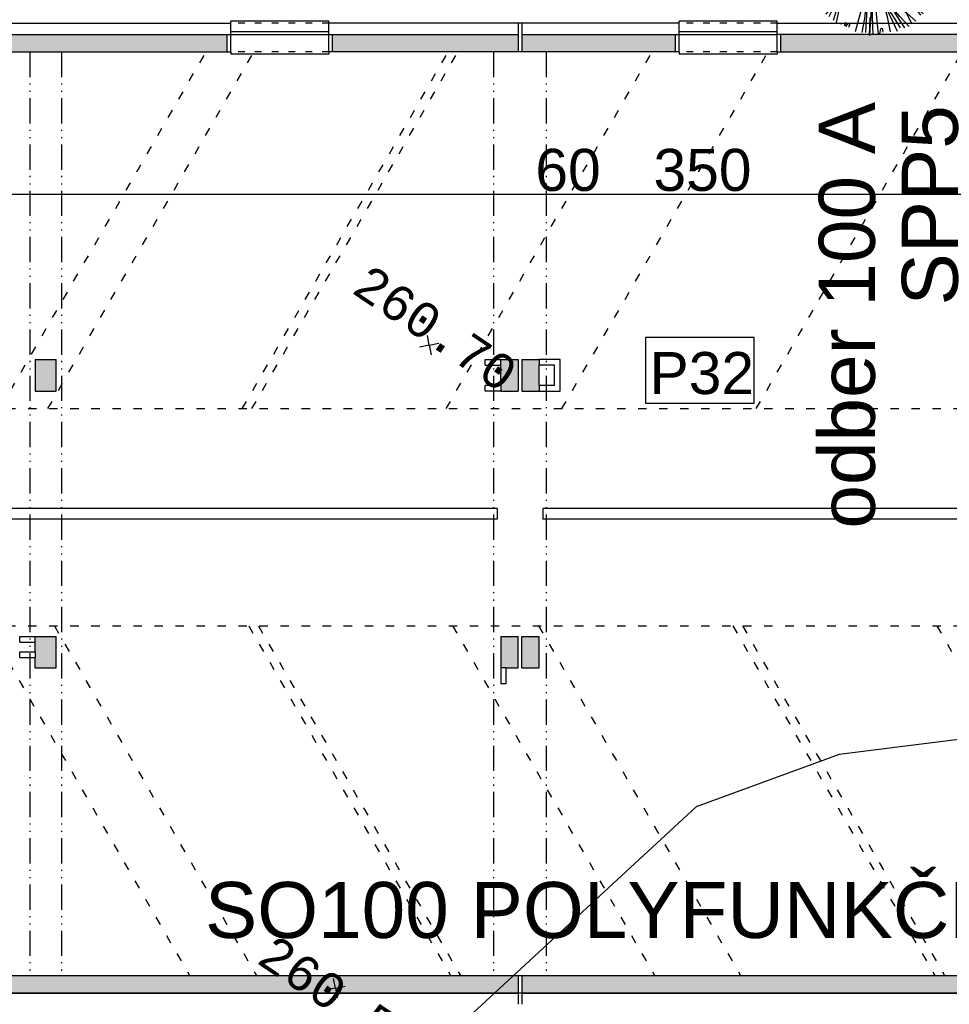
# Model space of a CAD drawing. Extents: x 4743276 to 9726129, y -4307434 to -1665362.
# Tile 105 of 121: x 4841362 to 4854624, y -1788521 to -1774471. Entities that reach past the tile are written whole.
import ezdxf
from ezdxf.enums import TextEntityAlignment as Align

# ---------------------------------------------------------------- set-up
doc = ezdxf.new("R2010")
doc.units = 0
doc.header["$MEASUREMENT"] = 0
doc.linetypes.add('ACAD_ISO03W100', pattern=[30, 12, -18])
doc.linetypes.add('ACAD_ISO12W100', pattern=[22, 12, -3, 0.5, -3, 0.5, -3])
doc.layers.get('0').update_dxf_attribs({"linetype": 'CONTINUOUS'})
doc.layers.get('Defpoints').update_dxf_attribs({"color": 61, "linetype": 'CONTINUOUS'})
for name, color, linetype in [('-_48_-', 76, 'CONTINUOUS'), ('body', 7, 'CONTINUOUS'), ('MÚRY', 1, 'CONTINUOUS'), ('POZEMOK', 8, 'CONTINUOUS'), ('siete', 6, 'CONTINUOUS'), ('TENKÁ', 7, 'CONTINUOUS'), ('tzb', 55, 'CONTINUOUS'), ('Výšky', 64, 'CONTINUOUS'), ('ZARIADENIE1', 145, 'CONTINUOUS'), ('ZARIADOVACIE', 144, 'CONTINUOUS'), ('šrafy-múry', 8, 'CONTINUOUS')]:
    doc.layers.add(name, color=color, linetype=linetype)
doc.styles.add('MONOTXT', font='MONOTXT', dxfattribs={"height": 0.2})
doc.styles.add('styl1', font='arial.ttf')
doc.styles.add('Style-Arial', font='arial.ttf')
doc.dimstyles.new('STANDARD 200', dxfattribs={"dimtxt": 600, "dimasz": 700, "dimexe": 10, "dimexo": 200, "dimgap": 100, "dimtad": 1, "dimdsep": 46, "dimlunit": 6, "dimtxsty": 'Style-Arial', "dimblk": 'ARCHTICK', "dimblk1": 'OBLIQUE', "dimblk2": 'ARCHTICK', "dimcen": 2.5, "dimse1": 1, "dimse2": 1, "dimadec": 0, "dimazin": 0, "dimtfac": 1, "dimtmove": 1, "dimatfit": 3, "dimldrblk": 'OBLIQUE', "dimfxl": 1, "dimtolj": 1, "dimtzin": 0, "dimarcsym": 0})

# ---------------------------------------------------------------- blocks, each defined once
blk = doc.blocks.new('St6d')
at = {"linetype": 'Continuous'}
for p, q in [((-298, 1239), (-272, 1116)), ((-219, 1230), (-163, 974)), ((-131, 1275), (-123, 1149)), ((-65, 1277), (-55, 1029)), ((24, 1273), (35, 803)), ((120, 1266), (118, 1161)), ((160, 1163), (187, 1245)), ((290, 1236), (300, 1241)), ((300, 1241), (328, 1076)), ((-611, 981), (-641, 1064)), ((-580, 1150), (-510, 1038)), ((-501, 1117), (-516, 1146)), ((-510, 1038), (-501, 1117)), ((-469, 1164), (-422, 1083)), ((-422, 1083), (-400, 1125)), ((-400, 1125), (-408, 1176)), ((-345, 1221), (-319, 1099)), ((-319, 1099), (-266, 959)), ((-272, 1116), (-202, 929)), ((-123, 1149), (-55, 1029)), ((118, 1161), (160, 1163)), ((328, 1076), (316, 990)), ((431, 1190), (380, 1010)), ((492, 1178), (444, 1030)), ((542, 1154), (454, 1011)), ((557, 1026), (574, 1103)), ((631, 1101), (597, 1022)), ((605, 970), (670, 1072)), ((-888, 907), (-752, 822)), ((-837, 940), (-762, 817)), ((-798, 984), (-699, 911)), ((-729, 1019), (-711, 923)), ((-699, 911), (-629, 774)), ((-690, 1039), (-611, 981)), ((-266, 959), (-184, 883)), ((-202, 929), (-190, 893)), ((-184, 883), (-127, 758)), ((-163, 974), (-125, 839)), ((-55, 1029), (-42, 894)), ((-42, 894), (-31, 751)), ((316, 990), (354, 929)), ((354, 929), (347, 858)), ((444, 1030), (359, 870)), ((371, 981), (364, 910)), ((380, 1010), (371, 981)), ((597, 1022), (557, 1026)), ((641, 958), (605, 970)), ((717, 1040), (641, 958)), ((880, 938), (788, 829)), ((792, 868), (826, 947)), ((922, 891), (859, 748)), ((-1025, 763), (-823, 681)), ((-949, 820), (-857, 725)), ((-857, 725), (-798, 682)), ((-752, 822), (-606, 644)), ((-629, 774), (-603, 651)), ((-127, 758), (-52, 611)), ((-125, 839), (-125, 790)), ((-125, 790), (-125, 766)), ((-31, 751), (-67, 616)), ((35, 803), (-35, 687)), ((357, 863), (221, 571)), ((859, 748), (745, 622)), ((788, 829), (792, 868)), ((985, 806), (865, 689)), ((1039, 747), (948, 695)), ((-1112, 595), (-971, 525)), ((-387, 286), (-1059, 684)), ((-1059, 684), (-896, 607)), ((-896, 607), (-700, 454)), ((-823, 681), (-667, 631)), ((-667, 631), (-543, 509)), ((-606, 644), (-556, 546)), ((-51, 513), (-60, 663)), ((-26, 692), (-42, 542)), ((-42, 542), (9, 321)), ((221, 571), (210, 510)), ((657, 528), (424, 366)), ((691, 533), (496, 409)), ((752, 595), (657, 528)), ((790, 534), (691, 533)), ((745, 622), (694, 540)), ((865, 689), (752, 595)), ((895, 581), (790, 534)), ((948, 695), (867, 672)), ((1081, 676), (895, 581)), ((1131, 578), (994, 508)), ((-1192, 376), (-952, 257)), ((-1173, 460), (-919, 386)), ((-971, 525), (-843, 492)), ((-919, 386), (-724, 331)), ((-843, 492), (-715, 458)), ((-715, 458), (-567, 386)), ((-567, 386), (-387, 286)), ((-550, 388), (-283, 252)), ((-533, 489), (-442, 394)), ((-442, 394), (-268, 248)), ((2, 274), (-51, 513)), ((77, 454), (2, 274)), ((210, 510), (77, 454)), ((496, 409), (361, 321)), ((560, 355), (427, 349)), ((710, 314), (560, 355)), ((718, 312), (560, 355)), ((833, 364), (710, 314)), ((906, 463), (730, 324)), ((975, 449), (833, 364)), ((994, 508), (906, 463)), ((1214, 404), (971, 311)), ((1149, 507), (975, 449)), ((-1220, 213), (-1010, 154)), ((-1216, 277), (-826, 167)), ((-952, 257), (-772, 158)), ((-724, 331), (-559, 285)), ((-559, 285), (-448, 249)), ((-364, 279), (-460, 261)), ((-448, 249), (-377, 266)), ((-377, 266), (-266, 231)), ((-283, 252), (-364, 279)), ((-268, 248), (-68, 109)), ((268, 286), (87, 83)), ((427, 349), (268, 286)), ((602, 284), (531, 340)), ((893, 222), (602, 284)), ((841, 288), (718, 312)), ((971, 311), (841, 288)), ((1248, 107), (876, 219)), ((960, 201), (886, 224)), ((910, 200), (893, 222)), ((1266, -14), (910, 200)), ((1053, 236), (960, 201)), ((1060, 283), (996, 312)), ((1270, 174), (1053, 236)), ((1242, 239), (1060, 283)), ((-1244, 115), (-1034, 80)), ((-1241, 48), (-1052, 53)), ((-1052, 53), (-889, 98)), ((-1034, 80), (-887, 105)), ((-1010, 154), (-860, 113)), ((-889, 98), (-740, 131)), ((-826, 167), (-732, 129)), ((-772, 158), (-730, 136)), ((-740, 131), (-631, 112)), ((-732, 129), (-597, 117)), ((-631, 112), (-516, 116)), ((-597, 117), (-486, 106)), ((-531, -84), (-402, 13)), ((-516, 116), (-385, 40)), ((-486, 106), (-299, 53)), ((-402, 13), (-303, -11)), ((-385, 40), (-225, 29)), ((-303, -11), (-124, 13)), ((-225, 29), (-112, 74)), ((-1239, -148), (-1028, -102)), ((-1232, -77), (-994, -73)), ((-1228, -13), (-1095, -32)), ((-470, -47), (-1221, -244)), ((-1095, -32), (-955, -78)), ((-1028, -102), (-937, -75)), ((-1005, -233), (-720, -162)), ((-937, -75), (-728, -61)), ((-728, -61), (-524, -87)), ((-720, -162), (-651, -151)), ((-713, -188), (-659, -149)), ((-659, -149), (-531, -84)), ((-651, -151), (-470, -47)), ((-551, -421), (-467, -113)), ((-467, -113), (-473, -54)), ((-457, -133), (-421, -21)), ((-7, -156), (-80, -1237)), ((-59, -442), (-7, -156)), ((138, -416), (18, -156)), ((96, -369), (23, -166)), ((325, -117), (184, -71)), ((398, -67), (285, -87)), ((426, -133), (325, -117)), ((642, -122), (398, -67)), ((448, -165), (426, -133)), ((455, -143), (436, -128)), ((737, -308), (448, -165)), ((579, -191), (455, -143)), ((539, -88), (512, -96)), ((701, -67), (539, -88)), ((793, -162), (642, -122)), ((797, -98), (701, -67)), ((950, -156), (780, -150)), ((956, -240), (793, -162)), ((969, -97), (797, -98)), ((1221, -228), (950, -156)), ((1252, -132), (969, -97)), ((-1221, -244), (-978, -225)), ((-1177, -283), (-1005, -233)), ((-1169, -384), (-1031, -339)), ((-1031, -339), (-889, -278)), ((-965, -360), (-852, -266)), ((-852, -266), (-713, -188)), ((-71, -454), (6, -193)), ((-27, -444), (18, -181)), ((744, -261), (579, -191)), ((866, -415), (737, -308)), ((915, -366), (737, -308)), ((934, -331), (744, -261)), ((890, -415), (767, -342)), ((1178, -410), (934, -331)), ((1207, -322), (956, -240)), ((-1138, -467), (-965, -360)), ((-687, -663), (-607, -419)), ((-607, -419), (-554, -404)), ((-539, -409), (-607, -444)), ((-589, -539), (-551, -421)), ((-579, -584), (-582, -517)), ((-582, -517), (-582, -542)), ((-110, -573), (-71, -454)), ((-95, -602), (-56, -459)), ((-92, -595), (-59, -442)), ((-35, -621), (-49, -462)), ((-21, -626), (-27, -444)), ((196, -566), (96, -369)), ((384, -741), (138, -416)), ((257, -577), (177, -470)), ((1079, -591), (866, -415)), ((1103, -541), (890, -415)), ((1137, -462), (915, -366)), ((-1098, -595), (-1010, -550)), ((-1010, -550), (-1073, -619)), ((-1041, -646), (-987, -606)), ((-953, -626), (-997, -685)), ((-987, -606), (-953, -626)), ((-848, -856), (-726, -683)), ((-796, -898), (-682, -673)), ((-726, -683), (-719, -661)), ((-719, -963), (-589, -539)), ((-719, -661), (-687, -663)), ((-667, -1005), (-579, -584)), ((-326, -1165), (-188, -662)), ((-188, -662), (-110, -573)), ((-145, -757), (-95, -602)), ((-118, -774), (-92, -595)), ((-31, -909), (-35, -621)), ((21, -624), (-31, -606)), ((-26, -894), (-21, -626)), ((42, -786), (21, -624)), ((169, -622), (196, -566)), ((192, -678), (169, -622)), ((199, -755), (192, -678)), ((279, -862), (201, -674)), ((317, -670), (257, -577)), ((581, -838), (277, -592)), ((579, -821), (299, -624)), ((362, -734), (317, -670)), ((841, -718), (866, -693)), ((866, -693), (960, -781)), ((895, -654), (939, -643)), ((991, -734), (895, -654)), ((939, -643), (1025, -680)), ((-161, -932), (-145, -757)), ((-144, -1183), (-118, -774)), ((82, -1216), (42, -786)), ((242, -900), (199, -755)), ((271, -786), (226, -747)), ((351, -894), (271, -786)), ((419, -1161), (279, -862)), ((377, -837), (362, -734)), ((554, -1099), (377, -837)), ((387, -808), (384, -741)), ((464, -898), (387, -808)), ((584, -831), (574, -811)), ((681, -1034), (581, -838)), ((747, -982), (584, -831)), ((770, -785), (812, -782)), ((840, -873), (770, -785)), ((812, -782), (881, -846)), ((925, -811), (841, -718)), ((-593, -1029), (-495, -1004)), ((-495, -1004), (-531, -1065)), ((-502, -1075), (-460, -1023)), ((-460, -1023), (-428, -1025)), ((-428, -1025), (-450, -1092)), ((-208, -1179), (-161, -932)), ((-80, -1237), (-68, -922)), ((-68, -922), (-31, -909)), ((-11, -1226), (-26, -894)), ((294, -1170), (242, -900)), ((473, -1097), (351, -894)), ((627, -1074), (464, -898)), ((109, -1208), (123, -1114)), ((123, -1114), (150, -1107)), ((150, -1107), (161, -1176))]:
    blk.add_line(p, q, dxfattribs=at)
blk = doc.blocks.new('_ArchTick')
at = {"color": 0, "linetype": 'ByBlock', "const_width": 0.15}
blk.add_lwpolyline([(-0.5, -0.5), (0.5, 0.5)], dxfattribs=at)
blk = doc.blocks.new('*D41307')
at = {"layer": 'Defpoints', "color": 0}
for p in [(4821644, -1775081), (4881994, -1775081), (4821644, -1776964)]:
    blk.add_point(p, dxfattribs=at)
at = {"layer": 'ZARIADOVACIE', "color": 0, "lineweight": -2}
blk.add_line((4881994, -1776964), (4821644, -1776964), dxfattribs=at)
at = {"layer": 'ZARIADOVACIE', "color": 0, "linetype": 'ByBlock', "lineweight": -2, "xscale": 700, "yscale": 700, "zscale": 700, "rotation": 180}
blk.add_blockref('_ArchTick', (4821644, -1776964), dxfattribs=at)
at = {"layer": 'ZARIADOVACIE', "color": 0, "linetype": 'ByBlock', "lineweight": -2, "xscale": 700, "yscale": 700, "zscale": 700}
blk.add_blockref('_ArchTick', (4881994, -1776964), dxfattribs=at)
at = {"layer": 'ZARIADOVACIE', "color": 0, "insert": (4850260, -1776618), "char_height": 600, "attachment_point": 5, "style": 'Style-Arial'}
blk.add_mtext('\\A1;60ﾠ350', dxfattribs=at)
blk = doc.blocks.new('_OBLIQUE')
at = {"color": 0, "linetype": 'ByBlock'}
blk.add_line((-0.5, -0.5), (0.5, 0.5), dxfattribs=at)
blk = doc.blocks.new('po')
at = {"layer": 'šrafy-múry'}
h = blk.add_hatch(color=256, dxfattribs=at)
h.dxf.hatch_style = 1
h.paths.add_polyline_path([(4837110, -1508866), (4837110, -1509116), (4842110, -1509116), (4842110, -1508866)])
h = blk.add_hatch(color=256, dxfattribs=at)
h.dxf.hatch_style = 1
h.paths.add_polyline_path([(4846260, -1508866), (4843610, -1508866), (4843610, -1509116), (4846260, -1509116)])
h = blk.add_hatch(color=256, dxfattribs=at)
h.dxf.hatch_style = 1
h.paths.add_polyline_path([(4846310, -1508866), (4846310, -1509116), (4848505, -1509116), (4848505, -1508866)])
h = blk.add_hatch(color=256, dxfattribs=at)
h.dxf.hatch_style = 1
h.paths.add_polyline_path([(4850005, -1508866), (4850005, -1509116), (4852750, -1509116), (4852750, -1508866)])
h = blk.add_hatch(color=256, dxfattribs=at)
h.dxf.hatch_style = 1
h.paths.add_polyline_path([(4839670, -1513876), (4839670, -1513736), (4839670, -1513656), (4839670, -1513506), (4839370, -1513506), (4839370, -1513656), (4839370, -1513956), (4839670, -1513956)])
h = blk.add_hatch(color=256, dxfattribs=at)
h.dxf.hatch_style = 1
h.paths.add_polyline_path([(4846260, -1513956), (4846260, -1513506), (4846010, -1513506), (4846010, -1513586), (4846010, -1513876), (4846010, -1513956)])
h = blk.add_hatch(color=256, dxfattribs=at)
h.dxf.hatch_style = 1
h.paths.add_polyline_path([(4846560, -1513736), (4846560, -1513656), (4846560, -1513506), (4846310, -1513506), (4846310, -1513956), (4846560, -1513956), (4846560, -1513876)])
h = blk.add_hatch(color=256, dxfattribs=at)
h.dxf.hatch_style = 1
h.paths.add_polyline_path([(4839670, -1517826), (4839670, -1517686), (4839670, -1517606), (4839670, -1517456), (4839370, -1517456), (4839370, -1517606), (4839370, -1517906), (4839670, -1517906)])
h = blk.add_hatch(color=256, dxfattribs=at)
h.dxf.hatch_style = 1
h.paths.add_polyline_path([(4846260, -1517906), (4846260, -1517456), (4846010, -1517456), (4846010, -1517536), (4846010, -1517826), (4846010, -1517906)])
h = blk.add_hatch(color=256, dxfattribs=at)
h.dxf.hatch_style = 1
h.paths.add_polyline_path([(4846560, -1517686), (4846560, -1517606), (4846560, -1517456), (4846310, -1517456), (4846310, -1517906), (4846560, -1517906), (4846560, -1517826)])
h = blk.add_hatch(color=256, dxfattribs=at)
h.dxf.hatch_style = 1
h.paths.add_polyline_path([(4843551, -1522296), (4838311, -1522296), (4838311, -1522546), (4843551, -1522546)])
h = blk.add_hatch(color=256, dxfattribs=at)
h.dxf.hatch_style = 1
h.paths.add_polyline_path([(4844951, -1522546), (4844951, -1522296), (4843551, -1522296), (4843551, -1522546), (4844951, -1522546)])
h = blk.add_hatch(color=256, dxfattribs=at)
h.dxf.hatch_style = 1
h.paths.add_polyline_path([(4846260, -1522296), (4844951, -1522296), (4844951, -1522546), (4846260, -1522546)])
h = blk.add_hatch(color=256, dxfattribs=at)
h.dxf.hatch_style = 1
h.paths.add_polyline_path([(4850441, -1522546), (4850441, -1522296), (4846310, -1522296), (4846310, -1522546)])
h = blk.add_hatch(color=256, dxfattribs=at)
h.dxf.hatch_style = 1
h.paths.add_polyline_path([(4851841, -1522546), (4851841, -1522296), (4850441, -1522296), (4850441, -1522546), (4851841, -1522546)])
h = blk.add_hatch(color=256, dxfattribs=at)
h.dxf.hatch_style = 1
h.paths.add_polyline_path([(4857081, -1522296), (4851841, -1522296), (4851841, -1522546), (4857081, -1522546)])
at = {"layer": 'MÚRY', "color": 7}
for p, q in [((4837060, -1508706), (4842160, -1508706)), ((4842160, -1509116), (4842160, -1508706)), ((4848555, -1508706), (4843560, -1508706)), ((4843560, -1509116), (4843560, -1508706)), ((4848555, -1509116), (4848555, -1508706)), ((4849955, -1508706), (4857660, -1508706)), ((4849955, -1509116), (4849955, -1508706)), ((4837060, -1509116), (4842160, -1509116)), ((4848555, -1509116), (4843560, -1509116)), ((4849955, -1509116), (4852750, -1509116)), ((4839370, -1513506), (4839670, -1513506)), ((4839370, -1513506), (4839370, -1513956)), ((4839670, -1513956), (4839670, -1513506)), ((4845790, -1513586), (4845790, -1513506)), ((4845790, -1513506), (4846010, -1513506)), ((4845790, -1513586), (4846010, -1513586)), ((4846010, -1513506), (4846260, -1513506)), ((4846010, -1513876), (4846010, -1513586)), ((4846260, -1513506), (4846260, -1513956)), ((4846310, -1513506), (4846310, -1513956)), ((4846310, -1513506), (4846560, -1513506)), ((4846860, -1513506), (4846560, -1513506)), ((4846780, -1513586), (4846560, -1513586)), ((4846560, -1513876), (4846560, -1513586)), ((4846780, -1513876), (4846780, -1513586)), ((4846860, -1513956), (4846860, -1513506)), ((4846010, -1513876), (4845790, -1513876)), ((4845790, -1513956), (4845790, -1513876)), ((4846780, -1513876), (4846560, -1513876)), ((4839370, -1513956), (4839670, -1513956)), ((4846010, -1513956), (4845790, -1513956)), ((4846010, -1513956), (4846260, -1513956)), ((4846310, -1513956), (4846560, -1513956)), ((4846560, -1513956), (4846860, -1513956)), ((4839150, -1517536), (4839150, -1517456)), ((4839150, -1517456), (4839370, -1517456)), ((4839150, -1517536), (4839370, -1517536)), ((4839370, -1517456), (4839670, -1517456)), ((4839370, -1517676), (4839370, -1517536)), ((4839670, -1517906), (4839670, -1517456)), ((4846010, -1517456), (4846260, -1517456)), ((4846010, -1517456), (4846010, -1517906)), ((4846260, -1517906), (4846260, -1517456)), ((4846310, -1517906), (4846310, -1517456)), ((4846310, -1517456), (4846560, -1517456)), ((4846560, -1517906), (4846560, -1517456)), ((4839150, -1517676), (4839370, -1517676)), ((4839150, -1517756), (4839150, -1517676)), ((4839150, -1517756), (4839370, -1517756)), ((4839370, -1517906), (4839370, -1517756)), ((4839370, -1517906), (4839670, -1517906)), ((4846010, -1517906), (4846010, -1518126)), ((4846090, -1517906), (4846260, -1517906)), ((4846090, -1518126), (4846090, -1517906)), ((4846310, -1517906), (4846560, -1517906)), ((4846010, -1518126), (4846090, -1518126)), ((4835160, -1522296), (4868640, -1522296))]:
    blk.add_line(p, q, dxfattribs=at)
at = {"layer": 'POZEMOK', "ltscale": 0.25}
for p, q in [((4842160, -1508826), (4843560, -1508826)), ((4848555, -1508826), (4849955, -1508826)), ((4842160, -1508866), (4843560, -1508866)), ((4848555, -1508866), (4849955, -1508866))]:
    blk.add_line(p, q, dxfattribs=at)
at = {"layer": 'POZEMOK', "linetype": 'ACAD_ISO03W100', "ltscale": 10}
for p, q in [((4838868, -1514206), (4841807, -1509116)), ((4839551, -1514206), (4842489, -1509116)), ((4842322, -1514206), (4845261, -1509116)), ((4842461, -1514206), (4845399, -1509116)), ((4845232, -1514206), (4848171, -1509116)), ((4846884, -1514206), (4849823, -1509116)), ((4849656, -1514206), (4852594, -1509116)), ((4833870, -1514206), (4869361, -1514206)), ((4833870, -1517306), (4865340, -1517306)), ((4838691, -1517306), (4841572, -1522296)), ((4839644, -1517306), (4842525, -1522296)), ((4842415, -1517306), (4845296, -1522296)), ((4842554, -1517306), (4845435, -1522296)), ((4845325, -1517306), (4848206, -1522296)), ((4846552, -1517306), (4849432, -1522296)), ((4849323, -1517306), (4852204, -1522296)), ((4849461, -1517306), (4852342, -1522296)), ((4852233, -1517306), (4855114, -1522296))]:
    blk.add_line(p, q, dxfattribs=at)
at = {"layer": 'TENKÁ', "ltscale": 0.25}
for p, q in [((4843560, -1508676), (4842160, -1508676)), ((4842160, -1508706), (4842160, -1508676)), ((4843560, -1508706), (4843560, -1508676)), ((4849955, -1508676), (4848555, -1508676)), ((4848555, -1508706), (4848555, -1508676)), ((4849955, -1508706), (4849955, -1508676)), ((4842160, -1509116), (4842160, -1509146)), ((4843560, -1509146), (4842160, -1509146)), ((4843560, -1509116), (4843560, -1509146)), ((4848555, -1509116), (4848555, -1509146)), ((4849955, -1509146), (4848555, -1509146)), ((4849955, -1509116), (4849955, -1509146))]:
    blk.add_line(p, q, dxfattribs=at)
at = {"layer": 'TENKÁ', "linetype": 'ACAD_ISO03W100', "ltscale": 8}
for p, q in [((4843560, -1508706), (4842160, -1508706)), ((4849955, -1508706), (4848555, -1508706)), ((4843560, -1509116), (4842160, -1509116)), ((4849955, -1509116), (4848555, -1509116))]:
    blk.add_line(p, q, dxfattribs=at)
at = {"layer": 'TENKÁ'}
for p, q in [((4846260, -1508706), (4846260, -1509116)), ((4846310, -1508706), (4846310, -1509116)), ((4837060, -1508866), (4842160, -1508866)), ((4842110, -1509116), (4842110, -1508866)), ((4843560, -1508866), (4846260, -1508866)), ((4843610, -1509116), (4843610, -1508866)), ((4846310, -1508866), (4848555, -1508866)), ((4848505, -1509116), (4848505, -1508866)), ((4857500, -1508866), (4849955, -1508866)), ((4850005, -1509116), (4850005, -1508866)), ((4846010, -1513586), (4846010, -1513506)), ((4846560, -1513506), (4846560, -1513586)), ((4846010, -1513876), (4846010, -1513956)), ((4846560, -1513876), (4846560, -1513956)), ((4839370, -1517536), (4839370, -1517456)), ((4839370, -1517676), (4839370, -1517756)), ((4846090, -1517906), (4846010, -1517906)), ((4846260, -1522296), (4846260, -1522706)), ((4846310, -1522296), (4846310, -1522706)), ((4835160, -1522546), (4846260, -1522546)), ((4846310, -1522546), (4866100, -1522546))]:
    blk.add_line(p, q, dxfattribs=at)
at = {"layer": 'TENKÁ', "linetype": 'ACAD_ISO12W100', "ltscale": 30}
for p, q in [((4839295, -1509116), (4839295, -1522296)), ((4839745, -1509116), (4839745, -1522296)), ((4845910, -1509116), (4845910, -1522296)), ((4846660, -1509116), (4846660, -1522296))]:
    blk.add_line(p, q, dxfattribs=at)
at = {"layer": 'tzb'}
for p, q in [((4845960, -1515631), (4826960, -1515631)), ((4845960, -1515631), (4845960, -1515781)), ((4872610, -1515631), (4846610, -1515631)), ((4846610, -1515631), (4846610, -1515781)), ((4845960, -1515781), (4826960, -1515781)), ((4872610, -1515781), (4846610, -1515781))]:
    blk.add_line(p, q, dxfattribs=at)
at = {"layer": 'ZARIADOVACIE', "ltscale": 0.25}
blk.add_lwpolyline([(4849627, -1513191), (4848078, -1513191), (4848078, -1514128), (4849627, -1514128)], close=True, dxfattribs=at)
at = {"layer": 'ZARIADOVACIE', "ltscale": 0.25, "style": 'Style-Arial'}
blk.add_text('P32', height=600, dxfattribs=at).set_placement((4848134, -1513998))

msp = doc.modelspace()

# ---------------------------------------------------------------- linework, layer by layer
at = {"layer": 'body', "color": 1, "linetype": 'Continuous'}
for p, q in [((4847204.174, -1779115.185), (4847177.189, -1778976.362)), ((4847204.174, -1779115.185), (4847065.351, -1779142.169)), ((4847204.174, -1779115.185), (4847342.997, -1779088.2)), ((4847204.174, -1779115.185), (4847231.158, -1779254.008)), ((4845865.73, -1788290.808), (4845838.745, -1788151.985)), ((4845865.73, -1788290.808), (4846004.553, -1788263.823)), ((4845865.73, -1788290.808), (4845726.907, -1788317.792)), ((4845865.73, -1788290.808), (4845892.714, -1788429.631))]:
    msp.add_line(p, q, dxfattribs=at)
at = {"layer": 'Výšky', "color": 30, "linetype": 'Continuous', "flags": 128}
msp.add_lwpolyline([(4893855.72, -1768754.03), (4893565.372, -1769053.943), (4893142.563, -1769691.512), (4892504.412, -1772145.141), (4891504.748, -1777697.355), (4890441.256, -1781512.988), (4887942.445, -1786304.909), (4886732.809, -1786937.667), (4884369.334, -1786695.922), (4880350.814, -1784900.647), (4878312.705, -1783639.31), (4874143.089, -1782077.717), (4870049.86, -1782135.73), (4863192.893, -1783714.226), (4857681.624, -1784374.193), (4853050.256, -1784958.21), (4851014.33, -1785704.965), (4847763.86, -1788705.791), (4846844.206, -1790593.203), (4845591.525, -1799007.045), (4845677.437, -1803297.755), (4846844.808, -1808940.184), (4848350.654, -1812358.676)], dxfattribs=at)
at = {"layer": 'ZARIADENIE1'}
msp.add_lwpolyline([(4835323.799, -1788360.548), (4835323.799, -1820250.548), (4868313.799, -1820250.548), (4868313.799, -1788360.548)], close=True, dxfattribs=at)

# ---------------------------------------------------------------- block references
at = {"layer": '-_48_-', "color": 72, "xscale": 0.8, "yscale": 0.8, "zscale": 0.8}
msp.add_blockref('St6d', (4853547.486, -1773708.06), dxfattribs=at)
at = {"layer": 'TENKÁ'}
msp.add_blockref('po', (2213.299, -265814.857), dxfattribs=at)

# ---------------------------------------------------------------- texts
at = {"layer": 'siete', "lineweight": 35, "ltscale": 0.25, "style": 'styl1'}
for s, p in [('SPP5', (4854745.607, -1778548.446)), ('       odber 100 A', (4853561.725, -1783905.905))]:
    msp.add_text(s, height=800, rotation=90, dxfattribs=at).set_placement(p)
at = {"layer": 'TENKÁ', "color": 30, "lineweight": 35, "ltscale": 0.25, "style": 'styl1'}
msp.add_text('SO100 POLYFUNKČNÝ OBJEKT', height=800, dxfattribs=at).set_placement((4844004.519, -1787574.723))
at = {"layer": 'Výšky', "linetype": 'Continuous', "style": 'MONOTXT'}
for s, p in [('260.70', (4847153.603, -1779081.074)), ('260.53', (4845796.92, -1788644.395))]:
    msp.add_text(s, height=500, rotation=326, dxfattribs=at).set_placement(p, align=Align.CENTER)

# ---------------------------------------------------------------- dimensions: what is measured, and where the dimension line sits
at = {"layer": 'ZARIADOVACIE', "color": 7}
dim = msp.add_linear_dim(base=(4821643.799, -1776964.5), p1=(4881993.799, -1775080.548), p2=(4821643.799, -1775080.548), dimstyle='STANDARD 200', override={"dimtxsty": 'Style-Arial', "dimldrblk": 'OBLIQUE'}, dxfattribs=at)
dim.commit()
dim.dimension.update_dxf_attribs({"geometry": '*D41307', "text_midpoint": (4850260.5, -1777025), "dimtype": 160})

doc.saveas('drawing.dxf')
